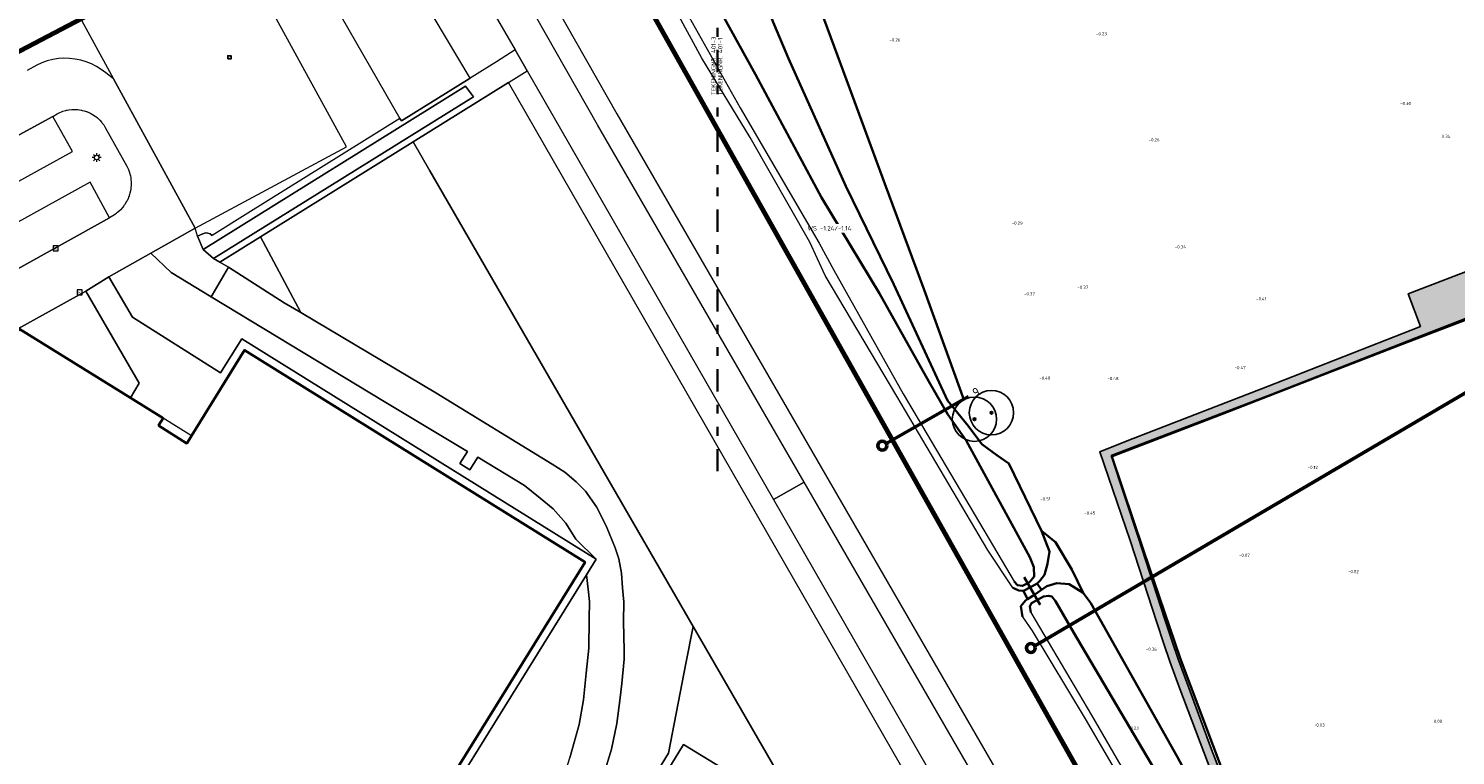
# Model space of a CAD drawing. Header units: metres. Extents: x 108651 to 109770, y 520801 to 521818.
# Tile 42 of 66: x 109184 to 109345, y 521134 to 521216. Entities that reach past the tile are written whole.
import ezdxf
from ezdxf.enums import TextEntityAlignment as Align

# ---------------------------------------------------------------- set-up
doc = ezdxf.new("R2010")
doc.units = ezdxf.units.M
doc.linetypes.add('AL-TEKENBLADGRENS-SO', pattern=[11.5, 2.5, -1.5, 1, -1.5, 1, -1.5, 2.5])
for name, color, linetype, lineweight in [('B-WE-GR-BEPLANTING_CULTUUR_BOSPLANTSOEN-GV', 253, 'Continuous', 18), ('B-WE-GR-BOOM-S', 253, 'Continuous', 25), ('B-WE-GR-GRAS-GV', 253, 'Continuous', 13), ('B-WE-GW-WATERGANG_GREPPEL_INSTEEK-G', 253, 'Continuous', 18), ('B-WE-GW-WATERGANG_SLOOT-G', 253, 'Continuous', 18), ('B-WE-IE-MEUBILAIR_WEGMEUBILAIR-S', 253, 'Continuous', 25), ('B-WE-KL-ET_LS_OV_LICHTMAST-S', 253, 'Continuous', 25), ('B-WE-OG-BEBOUWING-GV', 253, 'Continuous', 35), ('B-WE-OG-BEBOUWING_LUIFEL-GV', 253, 'Continuous', 18), ('B-WE-OG-TERREIN_CULTUURSCHEIDING-GV', 253, 'Continuous', 18), ('B-WE-RI-GWA_KOLK-S', 253, 'Continuous', 25), ('B-WE-RI-HWA-T25', 253, 'Continuous', 25), ('B-WE-VH-KANTVERHARDING-G', 253, 'Continuous', 18), ('B-WE-VH-VERHARDING_ASFALT-GV', 253, 'Continuous', 18), ('B-WE-VH-VERHARDING_BETONSTRAATSTEEN-GV', 253, 'Continuous', 18), ('B-WE-VH-VERHARDING_GRASBETONSTEEN-GV', 253, 'Continuous', 18), ('B-WE-VH-VERHARDING_STRAATBAKSTEEN-GV', 253, 'Continuous', 18), ('N-WE-KG-WERKGRENS_FASE 3A-G', 10, 'XX-WERKGRENS_CIRCEL', 70), ('V-WE-GW-WATERGANG_GREPPEL_INSTEEK-G', 253, 'Continuous', 35), ('V-WE-GW-WATERGANG_SLOOT-G', 253, 'Continuous', 35), ('V-WE-IE-TERREINAFSCHEIDING_KUNSTMATIG_HEKWERK_RASTER-G', 30, 'V-IE-TERREINAFSCHEIDING_KUNSTMATIG-SO', 35), ('V-WE-IE-TERREINAFSCHEIDING_KUNSTMATIG_HEKWERK_SCHAPENHEKWERK-G', 20, 'IE-HEKWERK-SCHAPENHEKWERK-V', 35), ('V-WE-VH-KANTVERHARDING-G', 4, 'Continuous', 25), ('V-WE-VH-VERHARDING_OPEN_TEGEL_300X300-A-200', 7, 'Continuous', 18), ('X-XX-AL-T18', 253, 'Continuous', 18), ('X-XX-AL-TEKENBLADGRENS-G', 7, 'AL-TEKENBLADGRENS-SO', 35), ('X-XX-AL-VERWIJZING-S', 7, 'Continuous', 25), ('X-XX-AL-VERWIJZING-T25', 7, 'Continuous', 25)]:
    doc.layers.add(name, color=color, linetype=linetype, lineweight=lineweight)
doc.styles.add('NLCS-ISO', font='NLCS-ISO.ttf')
doc.styles.add('NLCS-ISO-M200-T18', font='NLCS-ISO.ttf', dxfattribs={"height": 0.36})
doc.styles.add('NLCS-ISO-M200-T25', font='NLCS-ISO.ttf', dxfattribs={"height": 0.5})
doc.linetypes.add('IE-HEKWERK-SCHAPENHEKWERK-V', pattern='A,5,[23,NLCS.SHX,S=1,R=0,X=0,Y=0],5,-1,[2,NLCS.SHX,S=1,R=0,X=0,Y=0],-1', length=12)
doc.linetypes.add('V-IE-TERREINAFSCHEIDING_KUNSTMATIG-SO', pattern='A,2,[24,NLCS.SHX,S=0.6,R=0,X=-1,Y=0],2,[82,NLCS.SHX,S=0.75,R=90,X=0,Y=0],2,[24,NLCS.SHX,S=0.6,R=0,X=1,Y=0],2,-2', length=10)
doc.linetypes.add('XX-WERKGRENS_CIRCEL', pattern='A,10,-2.5,[69,NLCS.SHX,S=1,R=0,X=0,Y=0],-2.5', length=15)

# ---------------------------------------------------------------- blocks, each defined once
blk = doc.blocks.new('SKL-ET_OV_LICHTMAST-SO')
at = {"color": 0, "linetype": 'ByBlock', "lineweight": 18}
for points in [[(-1.25, 0), (-2, 0)], [(-1.41, 1.41), (-0.88, 0.88)], [(0, 2), (0, 1.25)], [(0.88, 0.88), (1.41, 1.41)], [(2, 0), (1.25, 0)], [(-1.41, -1.41), (-0.88, -0.88)], [(0, -1.25), (0, -2)], [(0.88, -0.88), (1.41, -1.41)]]:
    blk.add_lwpolyline(points, dxfattribs=at)
blk.add_circle((0, 0), 1, dxfattribs=at)
blk = doc.blocks.new('SRI-KOLK-SO')
at = {"color": 0, "linetype": 'ByBlock', "lineweight": 18}
blk.add_lwpolyline([(-1.125, -1.125), (1.125, -1.125), (1.125, 1.125), (-1.125, 1.125)], close=True, dxfattribs=at)
at = {"color": 0, "linetype": 'ByBlock', "lineweight": 18, "style": 'NLCS-ISO'}
blk.add_text('k', height=1.5, dxfattribs=at).set_placement((0, 0), align=Align.MIDDLE_CENTER)
blk = doc.blocks.new('SIE-WEG_SPEELTOESTEL-SO')
at = {"flags": 128}
blk.add_lwpolyline([(-0.75, -0.75), (0.75, -0.75), (0.75, 0.75), (-0.75, 0.75)], close=True, dxfattribs=at)
at = {"style": 'NLCS-ISO'}
blk.add_text('SPT', height=0.45, dxfattribs=at).set_placement((0, 0), align=Align.MIDDLE_CENTER)
blk = doc.blocks.new('SGR-BOOM_01')
h = blk.add_hatch(color=256)
edge = h.paths.add_edge_path()
edge.add_arc((0, 0), 0.15, 0, 360)
for radius in [2.5, 0.15, 0.045]:
    blk.add_circle((0, 0), radius)
blk = doc.blocks.new('*U192')
at = {"color": 0, "linetype": 'ByBlock', "lineweight": 50}
blk.add_lwpolyline([(295.04, 0), (0, 0)], dxfattribs=at)
blk.add_circle((-2.5, 0), 2.5, dxfattribs=at)
at = {"color": 0, "linetype": 'ByBlock', "style": 'NLCS-ISO'}
blk.add_attdef('NPROFNR', text='', height=5, dxfattribs=at).set_placement((300.04, 0), align=Align.MIDDLE_CENTER)
blk = doc.blocks.new('*U194')
at = {"color": 0, "linetype": 'ByBlock', "lineweight": 50}
blk.add_lwpolyline([(53.42, 0), (0, 0)], dxfattribs=at)
blk.add_circle((-2.5, 0), 2.5, dxfattribs=at)
at = {"color": 0, "linetype": 'ByBlock', "style": 'NLCS-ISO'}
blk.add_attdef('NPROFNR', text='', height=5, dxfattribs=at).set_placement((58.42, 0), align=Align.MIDDLE_CENTER)

msp = doc.modelspace()

# ---------------------------------------------------------------- hatches: boundary and pattern name
at = {"layer": 'V-WE-VH-VERHARDING_OPEN_TEGEL_300X300-A-200'}
h = msp.add_hatch(dxfattribs=at)
h.set_pattern_fill('AVH-TEGEL_300X300_HALFST-SO', color=256, scale=0.2, angle=22, pattern_type=2)
h.set_pattern_definition([(22, (0, 0), (0.44392833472, 0.50291911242), [0.6, -0.6]), (112, (0, 0), (-0.55631031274, -0.22476395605), [])])
h.paths.add_polyline_path([(109339.27, 521186.18), (109340.63, 521182.5), (109323.4, 521175.72), (109307.54, 521169.58), (109304.45, 521168.36), (109307.88, 521158.36), (109310.91, 521149.1), (109311.68, 521146.72), (109312.35, 521144.72), (109313.51, 521141.61), (109316.19, 521134.49), (109318.58, 521128.26), (109319.51, 521125.8), (109320.26, 521124.26), (109321.73, 521121.18), (109323.37, 521117.83), (109330.49, 521102.78), (109345.43, 521108.27), (109354.16, 521111.44), (109355.95, 521112.08), (109357.48, 521112.45), (109363.52, 521113.93), (109370.69, 521115.68), (109370.78, 521115.36), (109375.63, 521117.07), (109375.54, 521117.36), (109378.77, 521118.53), (109380.9, 521119.35), (109384.74, 521120.79), (109388.72, 521122.39), (109388.85, 521122.1), (109392.76, 521123.64), (109392.61, 521123.92), (109398.92, 521127.28), (109404.5, 521130.24), (109406.15, 521131.09), (109408.05, 521131.85), (109421.32, 521137.14), (109431.26, 521141.09), (109427.13, 521155.17), (109424.43, 521164.32), (109424.15, 521165.34), (109423.78, 521166.31), (109423.38, 521167.48), (109420.58, 521174.87), (109417.79, 521182.29), (109417.36, 521183.37), (109417.1, 521184.12), (109416.76, 521184.89), (109416.27, 521185.87), (109412.13, 521194.5), (109408.41, 521202.17), (109408.97, 521202.41), (109406.22, 521208.11), (109396.31, 521204.39), (109396.49, 521203.88), (109393.6, 521202.81), (109393.39, 521203.51), (109380.33, 521198.47), (109371.16, 521194.98), (109370.02, 521197.98)])
h.paths.add_polyline_path([(109352.59, 521186.06), (109361.37, 521189.46), (109370.64, 521193.02), (109381.67, 521197.31), (109393.47, 521201.84), (109397.22, 521203.31), (109405.3, 521206.45), (109411.36, 521194.03), (109415.45, 521185.47), (109415.95, 521184.41), (109416.33, 521183.6), (109416.65, 521182.58), (109419.74, 521174.52), (109422.55, 521167.04), (109423.11, 521165.46), (109423.45, 521164.48), (109426.33, 521154.75), (109430.12, 521141.68), (109421, 521138.07), (109407.67, 521132.66), (109405.81, 521131.92), (109404.07, 521131.07), (109398.48, 521128.11), (109391.48, 521124.47), (109390.89, 521125.91), (109387.82, 521124.68), (109388.24, 521123.63), (109388.41, 521123.21), (109384.32, 521121.65), (109380.69, 521120.25), (109378.41, 521119.41), (109373.99, 521117.82), (109373.8, 521118.31), (109375.86, 521119.06), (109375.51, 521119.98), (109373.42, 521119.27), (109370.29, 521118.12), (109370.72, 521116.95), (109370.83, 521116.66), (109363.26, 521114.8), (109357.28, 521113.37), (109355.73, 521112.96), (109353.86, 521112.33), (109345.04, 521109.13), (109331.06, 521104.01), (109324.1, 521118.46), (109322.59, 521121.59), (109321.15, 521124.64), (109320.4, 521126.16), (109319.42, 521128.66), (109317.06, 521134.8), (109314.41, 521142.03), (109313.28, 521145.08), (109312.6, 521147.07), (109311.81, 521149.44), (109308.79, 521158.73), (109305.73, 521167.95), (109323.86, 521174.87), (109341.87, 521181.88)], flags=16)

# ---------------------------------------------------------------- linework, layer by layer
at = {"layer": 'B-WE-GR-BEPLANTING_CULTUUR_BOSPLANTSOEN-GV', "flags": 128}
for points in [[(109210.53, 521231.99), (109225.5, 521205.93), (109225.66, 521205.68), (109233.41, 521210.5), (109218.21, 521235.98)], [(109235.76, 521234.56), (109237.21, 521228.92), (109249.97, 521206.45), (109316.26, 521091.84), (109316.02, 521091.21), (109316.15, 521090.99), (109315.89, 521090.84), (109315.6, 521090.08), (109317.82, 521086.94)]]:
    msp.add_lwpolyline(points, dxfattribs=at)
msp.add_lwpolyline([(109307.2, 521089.14), (109237.73, 521210.01), (109226.99, 521203.33), (109228.88, 521200.05), (109258.58, 521148.67), (109276.6, 521117.5), (109291.06, 521090.01), (109292.95, 521091.39), (109298.17, 521081.06), (109300.02, 521081.92), (109309.29, 521085.94)], close=True, dxfattribs=at)
at = {"layer": 'B-WE-GR-GRAS-GV', "flags": 128}
for points in [[(109232.24, 521167.03), (109233.12, 521168.39), (109223.7, 521174.02), (109204.21, 521185.83), (109199.69, 521188.59), (109197.38, 521190.75), (109192.66, 521188.1), (109195.33, 521183.54), (109205.25, 521177.26), (109207.65, 521181.11), (109247.63, 521156.24), (109245.34, 521158.51), (109244.23, 521160.32), (109242.79, 521161.93), (109241.32, 521163.13), (109239.57, 521164.54), (109234.27, 521167.77), (109233.37, 521166.32)], [(109180.36, 521178.72), (109182.55, 521182.23), (109195.11, 521174.43), (109196.09, 521176.08), (109190.05, 521186.49), (109169.19, 521174.95), (109171.97, 521169.76), (109168.83, 521168.02), (109171.19, 521166.72), (109179.09, 521179.47)], [(109246.54, 521154.48), (109229.48, 521126.97), (109238, 521121.68), (109240.26, 521121.96), (109240.62, 521122.55), (109241.16, 521123.46), (109241.65, 521124.5), (109241.96, 521125.16), (109244.67, 521133.83), (109245.71, 521137.62), (109246.21, 521140.39), (109246.5, 521143.38), (109246.82, 521146.2), (109246.85, 521149.48), (109246.87, 521151.48), (109246.75, 521152.87)]]:
    msp.add_lwpolyline(points, close=True, dxfattribs=at)
at = {"layer": 'B-WE-GW-WATERGANG_GREPPEL_INSTEEK-G'}
for points in [[(109294.65, 521153.03), (109291.83, 521157.28), (109281.56, 521174.63), (109273.49, 521188.24), (109271.76, 521191.99), (109265.02, 521203.8), (109259.55, 521212.75), (109254.43, 521222.17), (109250.35, 521228.82), (109249.6, 521230.2)], [(109295.76, 521149.73), (109296.82, 521148.16), (109302.82, 521138.24), (109310.02, 521125.89), (109318.35, 521111.6), (109323.01, 521102.46), (109326.26, 521096.83), (109326.78, 521095.78), (109326.88, 521095.02), (109326.36, 521094.62), (109324.8, 521093.87), (109321.8, 521092.62)]]:
    msp.add_lwpolyline(points, dxfattribs=at)
at = {"layer": 'B-WE-GW-WATERGANG_SLOOT-G'}
msp.add_lwpolyline([(109296.67, 521150.22), (109303.52, 521138.66), (109310.7, 521126.27), (109319.16, 521112.53), (109325.88, 521100.44), (109328.1, 521096.26), (109328.53, 521095.3), (109328.59, 521094.55), (109328.53, 521093.94)], dxfattribs=at)
at = {"layer": 'B-WE-OG-BEBOUWING-GV', "flags": 128}
msp.add_lwpolyline([(109195.11, 521174.43), (109182.55, 521182.23), (109180.36, 521178.72), (109171.22, 521164.01), (109159.47, 521145.11), (109170.23, 521138.44), (109159.37, 521121.02), (109209.4, 521089.96), (109228.72, 521121.08), (109225.86, 521122.85), (109246.38, 521155.93), (109207.96, 521179.83), (109201.97, 521170.17), (109201.44, 521169.31), (109198.27, 521171.31), (109198.79, 521172.15)], close=True, dxfattribs=at)
at = {"layer": 'B-WE-OG-BEBOUWING_LUIFEL-GV', "flags": 128}
msp.add_lwpolyline([(109198.79, 521172.15), (109198.27, 521171.31), (109201.44, 521169.31), (109201.97, 521170.17)], close=True, dxfattribs=at)
at = {"layer": 'B-WE-OG-TERREIN_CULTUURSCHEIDING-GV', "flags": 128}
for points in [[(109246.33, 521118.93), (109255.8, 521134.39), (109257.77, 521144.5), (109258.58, 521148.67), (109228.88, 521200.05), (109226.99, 521203.33), (109209.76, 521192.61), (109214.3, 521184.06), (109229.55, 521175.01), (109242.69, 521166.96), (109244.12, 521166.06), (109245.38, 521164.97), (109246.42, 521163.92), (109247.68, 521162.14), (109248.77, 521160.02), (109249.78, 521157.53), (109250.19, 521156.27), (109250.48, 521154.68), (109250.61, 521153), (109250.75, 521151.43), (109250.74, 521149.23), (109250.78, 521145.97), (109250.79, 521144.96), (109250.52, 521142.22), (109250.36, 521140.62), (109249.96, 521137.71), (109249.37, 521134.82), (109248.43, 521131.76)], [(109276.6, 521117.5), (109258.58, 521148.67), (109257.77, 521144.5), (109255.8, 521134.39), (109246.33, 521118.93)], [(109248.24, 521120.2), (109257.49, 521135.35), (109261.75, 521132.77)]]:
    msp.add_lwpolyline(points, dxfattribs=at)
msp.add_lwpolyline([(109202.66, 521192.67), (109203.27, 521192.94, -0.344347), (109204.31, 521192.76)], format="xyb", dxfattribs=at)
msp.add_lwpolyline([(109214.3, 521184.06), (109209.76, 521192.61), (109205.16, 521189.76), (109206.16, 521189.18), (109212.43, 521185.17)], close=True, dxfattribs=at)
at = {"layer": 'B-WE-VH-KANTVERHARDING-G', "flags": 128}
for points in [[(109169.19, 521174.95), (109190.05, 521186.49), (109192.66, 521188.1), (109197.38, 521190.75), (109202.38, 521193.57), (109193.18, 521210.43), (109192.3, 521211.1), (109191.79, 521211.48), (109191.25, 521211.82), (109190.69, 521212.1), (109190.1, 521212.34), (109189.48, 521212.52), (109188.86, 521212.65), (109188.23, 521212.72), (109187.59, 521212.73), (109186.96, 521212.69), (109186.33, 521212.59), (109185.71, 521212.43), (109185.11, 521212.22), (109184.53, 521211.96), (109183.43, 521211.35)], [(109143.79, 521183.01), (109186.32, 521206.17), (109186.82, 521206.47), (109186.9, 521206.51), (109187.13, 521206.63), (109187.32, 521206.7), (109187.4, 521206.73), (109187.46, 521206.76), (109187.79, 521206.85), (109187.88, 521206.87), (109187.97, 521206.89), (109188.13, 521206.92), (109188.48, 521206.96), (109188.83, 521206.97), (109188.98, 521206.96), (109189.09, 521206.96), (109189.17, 521206.95), (109189.52, 521206.9), (109189.57, 521206.89), (109189.66, 521206.86), (109189.86, 521206.82), (109190.11, 521206.73), (109190.16, 521206.72), (109190.19, 521206.71), (109190.51, 521206.57), (109190.61, 521206.51), (109190.71, 521206.46), (109190.81, 521206.4), (109191.1, 521206.21), (109191.12, 521206.2), (109191.18, 521206.15), (109191.38, 521206), (109191.52, 521205.86), (109191.59, 521205.79), (109191.63, 521205.76), (109191.86, 521205.5), (109191.91, 521205.43), (109191.98, 521205.34), (109192.07, 521205.22), (109192.25, 521204.92), (109194.7, 521200.55), (109194.83, 521200.27), (109194.86, 521200.21), (109194.98, 521199.86), (109195, 521199.78), (109195.03, 521199.69), (109195.08, 521199.49), (109195.12, 521199.24), (109195.14, 521199.15), (109195.14, 521199.12), (109195.17, 521198.74), (109195.17, 521198.66), (109195.17, 521198.44), (109195.17, 521198.37), (109195.17, 521198.33), (109195.15, 521198.23), (109195.13, 521197.99), (109195.09, 521197.79), (109195.07, 521197.68), (109195.06, 521197.62), (109194.96, 521197.26), (109194.93, 521197.19), (109194.89, 521197.09), (109194.82, 521196.91), (109194.71, 521196.67), (109194.67, 521196.61), (109194.65, 521196.57), (109194.46, 521196.25), (109194.4, 521196.17), (109194.34, 521196.08), (109194.24, 521195.94), (109194.03, 521195.71), (109194, 521195.67), (109193.99, 521195.66), (109193.71, 521195.4), (109193.62, 521195.33), (109193.53, 521195.26), (109193.42, 521195.17), (109193.1, 521194.96), (109192.73, 521194.74), (109150.31, 521171.17)], [(109248.43, 521131.76), (109249.37, 521134.82), (109249.96, 521137.71), (109250.36, 521140.62), (109250.52, 521142.22), (109250.79, 521144.96), (109250.78, 521145.97), (109250.74, 521149.23), (109250.75, 521151.43), (109250.61, 521153), (109250.48, 521154.68), (109250.19, 521156.27), (109249.78, 521157.53), (109248.77, 521160.02), (109247.68, 521162.14), (109246.42, 521163.92), (109245.38, 521164.97), (109244.12, 521166.06), (109242.69, 521166.96), (109229.55, 521175.01), (109214.3, 521184.06), (109212.43, 521185.17), (109206.16, 521189.18), (109204.32, 521186.03), (109204.21, 521185.83), (109223.7, 521174.02), (109233.12, 521168.39), (109232.24, 521167.03), (109233.37, 521166.32), (109234.27, 521167.77), (109239.57, 521164.54), (109241.32, 521163.13), (109242.79, 521161.93), (109244.23, 521160.32), (109245.34, 521158.51), (109247.63, 521156.24), (109246.54, 521154.48), (109246.75, 521152.87), (109246.87, 521151.48), (109246.85, 521149.48), (109246.82, 521146.2), (109246.5, 521143.38), (109246.21, 521140.39), (109245.71, 521137.62), (109244.67, 521133.83)]]:
    msp.add_lwpolyline(points, dxfattribs=at)
for points in [[(109159.45, 521186.18), (109188.57, 521202.22), (109186.32, 521206.17), (109143.79, 521183.01), (109146.09, 521178.83), (109158.16, 521185.47)], [(109150.31, 521171.17), (109192.73, 521194.74), (109190.56, 521198.75), (109161.47, 521182.73), (109160.13, 521181.99), (109147.98, 521175.3)], [(109204.21, 521185.83), (109204.32, 521186.03), (109206.16, 521189.18), (109205.16, 521189.76), (109204.48, 521190.15), (109203.29, 521191.18), (109202.66, 521192.67), (109202.38, 521193.57), (109197.38, 521190.75), (109199.69, 521188.59)]]:
    msp.add_lwpolyline(points, close=True, dxfattribs=at)
at = {"layer": 'B-WE-VH-VERHARDING_ASFALT-GV', "flags": 128}
msp.add_lwpolyline([(109203.29, 521191.18), (109204.48, 521190.15), (109233.78, 521208.38), (109232.9, 521209.59)], close=True, dxfattribs=at)
at = {"layer": 'B-WE-VH-VERHARDING_BETONSTRAATSTEEN-GV', "flags": 128}
for points in [[(109193.18, 521210.43), (109202.38, 521193.57), (109219.46, 521202.76), (109205.34, 521228.56), (109188.28, 521219.41)], [(109261.75, 521132.77), (109257.49, 521135.35), (109248.24, 521120.2), (109251.25, 521118.38), (109252.5, 521117.61)]]:
    msp.add_lwpolyline(points, close=True, dxfattribs=at)
msp.add_lwpolyline([(109229.48, 521126.97), (109246.54, 521154.48), (109247.63, 521156.24), (109207.65, 521181.11), (109205.25, 521177.26), (109195.33, 521183.54), (109192.66, 521188.1), (109190.05, 521186.49), (109196.09, 521176.08), (109195.11, 521174.43), (109198.79, 521172.15), (109198.27, 521171.31), (109201.44, 521169.31), (109201.97, 521170.17), (109207.96, 521179.83), (109246.38, 521155.93), (109225.86, 521122.85)], dxfattribs=at)
at = {"layer": 'B-WE-VH-VERHARDING_GRASBETONSTEEN-GV', "flags": 128}
for points in [[(109226.99, 521203.33), (109237.73, 521210.01), (109239.86, 521211.33), (109238.51, 521213.67), (109236.39, 521212.35), (109233.41, 521210.5), (109225.66, 521205.68), (109225.5, 521205.93), (109208.34, 521195.27), (109204.31, 521192.76)], [(109203.27, 521192.94), (109202.66, 521192.67), (109203.29, 521191.18), (109232.9, 521209.59), (109233.78, 521208.38), (109204.48, 521190.15), (109205.16, 521189.76), (109209.76, 521192.61), (109226.99, 521203.33)]]:
    msp.add_lwpolyline(points, dxfattribs=at)
at = {"layer": 'B-WE-VH-VERHARDING_GRASBETONSTEEN-GV'}
msp.add_lwpolyline([(109204.31, 521192.76, 0.344347), (109203.27, 521192.94)], format="xyb", dxfattribs=at)
at = {"layer": 'B-WE-VH-VERHARDING_STRAATBAKSTEEN-GV', "flags": 128}
msp.add_lwpolyline([(109228.28, 521231.29), (109238.51, 521213.67), (109239.86, 521211.33), (109267.65, 521162.97), (109271.1, 521164.93), (109247.8, 521205.21), (109235.04, 521227.66), (109231.73, 521232.99)], dxfattribs=at)
msp.add_lwpolyline([(109267.65, 521162.97), (109309.33, 521090.45), (109311.11, 521087.72), (109314.92, 521089.72), (109314.35, 521090.15), (109271.1, 521164.93)], close=True, dxfattribs=at)
at = {"layer": 'N-WE-KG-WERKGRENS_FASE 3A-G', "flags": 128}
msp.add_lwpolyline([(109325.99, 521089.89), (109318.98, 521087.1), (109317.76, 521090.31), (109323.36, 521094.59), (109238.45, 521245.38), (109219.99, 521235.57), (109207.97, 521226.88), (109134.35, 521188.29), (109146.68, 521162.04), (109133.2, 521154.37), (109125.14, 521169.62), (109118.97, 521166.63), (109096.88, 521210.77), (109081.12, 521240.82), (109089.41, 521256.9), (109098.84, 521261), (109100.77, 521257.63, 0.463993), (109111.29, 521254.28), (109161.48, 521279.68), (109182.49, 521274.19), (109197.38, 521282.23), (109207.41, 521265.02), (109222.74, 521273.13), (109202.68, 521306.82), (109330.85, 521375.96), (109334.1, 521366.96), (109359.35, 521304.01), (109395.92, 521316.77), (109395.01, 521304.65), (109407.22, 521303.04), (109419.65, 521302.28), (109418.21, 521287.56), (109409.71, 521288.41), (109419.01, 521237.75), (109418.56, 521234.86), (109426.45, 521234.18), (109428.1, 521222.07), (109422.35, 521222.2), (109444.16, 521149.25), (109444.21, 521130.53), (109415.06, 521119), (109417.94, 521109.02), (109389.8, 521098.73), (109393.22, 521089.13), (109386.12, 521086.75), (109367.93, 521091.65), (109364.11, 521102.44)], format="xyb", close=True, dxfattribs=at)
at = {"layer": 'V-WE-GW-WATERGANG_GREPPEL_INSTEEK-G'}
for points in [[(109297.41, 521153.5), (109297.69, 521153.82), (109298.21, 521154.5), (109298.58, 521155.74), (109298.77, 521157.13), (109297.9, 521159.46), (109294.21, 521167.05), (109292.84, 521167.98), (109291.15, 521169.22), (109289.63, 521171.27), (109287.27, 521174.16), (109281.21, 521187.24), (109275.82, 521198.33), (109269.33, 521212.72), (109263.89, 521225.68)], [(109302.58, 521152.47), (109301.31, 521155.07), (109299.48, 521158.16), (109297.9, 521159.46)], [(109333.03, 521097.12), (109332.57, 521097.09), (109331.93, 521097.5), (109331.15, 521098.58), (109330.64, 521099.91), (109329.78, 521102.2), (109325.71, 521110.64), (109319.98, 521121.47), (109313.22, 521133.93), (109303.46, 521151.29), (109302.58, 521152.47), (109300.99, 521153.43), (109299.6, 521153.53), (109298.49, 521153.22), (109297.88, 521152.81)], [(109295.87, 521152.69), (109295.73, 521152.67), (109295.31, 521152.71), (109294.65, 521153.03)], [(109296.3, 521151.74), (109296.07, 521151.58), (109295.57, 521150.95), (109295.76, 521149.73)]]:
    msp.add_lwpolyline(points, dxfattribs=at)
msp.add_lwpolyline([(109297.12, 521152.25), (109297.88, 521152.81), (109297.41, 521153.5), (109296.64, 521153.09), (109295.87, 521152.69), (109296.3, 521151.74), (109296.92, 521152.13)], close=True, dxfattribs=at)
at = {"layer": 'V-WE-GW-WATERGANG_SLOOT-G'}
for points in [[(109294.79, 521153.72), (109295.16, 521153.31), (109295.73, 521153.23), (109296.36, 521153.54), (109296.57, 521153.68), (109297.06, 521154.29), (109297.02, 521155.33), (109296.57, 521156.49), (109289.39, 521169.63), (109287.3, 521172.58), (109285.19, 521176.27), (109279.61, 521186.21), (109273.07, 521197.03), (109265.6, 521210.9), (109259.13, 521222.64)], [(109333.25, 521096.08), (109332.6, 521095.9), (109331.75, 521095.81), (109330.99, 521096.12), (109329.49, 521098.49), (109327.77, 521101.41), (109323.64, 521108.99), (109317.67, 521120.07), (109310.7, 521132.42), (109301.55, 521147.94), (109299.45, 521151.53), (109299.07, 521152.03), (109298.68, 521152.13), (109298.12, 521152.03), (109297.45, 521151.65), (109296.74, 521151.3), (109296.57, 521150.92), (109296.67, 521150.22)]]:
    msp.add_lwpolyline(points, dxfattribs=at)
at = {"layer": 'V-WE-IE-TERREINAFSCHEIDING_KUNSTMATIG_HEKWERK_RASTER-G'}
for points in [[(109305.82, 521167.84), (109306.57, 521168.13), (109318.42, 521172.69), (109329.53, 521177.01), (109338.65, 521180.55), (109352.17, 521185.69), (109372.97, 521193.74), (109375.12, 521194.57), (109387.79, 521199.49), (109393.34, 521201.6)], [(109313.53, 521145.07), (109309.38, 521157.24), (109305.82, 521167.84)], [(109297.75, 521151.1), (109295.92, 521154.23)]]:
    msp.add_lwpolyline(points, dxfattribs=at)
at = {"layer": 'V-WE-IE-TERREINAFSCHEIDING_KUNSTMATIG_HEKWERK_SCHAPENHEKWERK-G', "flags": 128}
msp.add_lwpolyline([(109289.17, 521174.14), (109284.63, 521186.62), (109280.19, 521198.58), (109276.26, 521209.28), (109271.98, 521220.92), (109268.47, 521230.47)], dxfattribs=at)
at = {"layer": 'V-WE-IE-TERREINAFSCHEIDING_KUNSTMATIG_HEKWERK_SCHAPENHEKWERK-G'}
msp.add_lwpolyline([(109320.97, 521125.32), (109313.53, 521145.07)], dxfattribs=at)
at = {"layer": 'V-WE-VH-KANTVERHARDING-G'}
for points in [[(109407.67, 521132.66), (109421, 521138.07), (109430.12, 521141.68), (109426.33, 521154.75), (109423.45, 521164.48), (109423.11, 521165.46), (109422.55, 521167.04), (109419.74, 521174.52), (109416.65, 521182.58), (109416.33, 521183.6), (109415.95, 521184.41), (109415.45, 521185.47), (109411.36, 521194.03), (109405.3, 521206.45), (109397.22, 521203.31), (109393.47, 521201.84), (109381.67, 521197.31), (109370.64, 521193.02), (109361.37, 521189.46), (109352.59, 521186.06), (109341.87, 521181.88), (109323.86, 521174.87), (109305.73, 521167.95)], [(109370.02, 521197.98), (109339.27, 521186.18), (109340.63, 521182.5), (109323.4, 521175.72), (109307.54, 521169.58), (109304.45, 521168.36), (109307.88, 521158.36), (109310.91, 521149.1), (109311.68, 521146.72), (109312.35, 521144.72), (109313.51, 521141.61), (109316.19, 521134.49), (109318.58, 521128.26)], [(109305.73, 521167.95), (109308.79, 521158.73), (109311.81, 521149.44), (109312.6, 521147.07), (109313.28, 521145.08), (109314.41, 521142.03), (109317.06, 521134.8), (109319.42, 521128.66), (109320.4, 521126.16), (109321.15, 521124.64), (109322.59, 521121.59), (109324.1, 521118.46), (109331.06, 521104.01), (109345.04, 521109.13), (109353.86, 521112.33), (109355.73, 521112.96), (109357.28, 521113.37), (109363.26, 521114.8), (109370.83, 521116.66)]]:
    msp.add_lwpolyline(points, dxfattribs=at)
at = {"layer": 'X-XX-AL-TEKENBLADGRENS-G'}
msp.add_lwpolyline([(109261.33, 521166.17), (109261.33, 521243.91), (109239.92, 521244.12), (109240.73, 521327.99)], dxfattribs=at)

# ---------------------------------------------------------------- block references
at = {"layer": 'B-WE-GR-BOOM-S'}
for p in [(109290.32, 521172.03, -0.55), (109292.24, 521172.77, -0.44)]:
    msp.add_blockref('SGR-BOOM_01', p, dxfattribs=at)
at = {"layer": 'B-WE-IE-MEUBILAIR_WEGMEUBILAIR-S', "xscale": 0.25, "yscale": 0.25, "zscale": 0.25}
msp.add_blockref('SIE-WEG_SPEELTOESTEL-SO', (109206.26, 521212.84), dxfattribs=at)
at = {"layer": 'B-WE-KL-ET_LS_OV_LICHTMAST-S', "xscale": 0.25, "yscale": 0.25, "zscale": 0.25}
msp.add_blockref('SKL-ET_OV_LICHTMAST-SO', (109191.28, 521201.54), dxfattribs=at)
at = {"layer": 'B-WE-RI-GWA_KOLK-S', "xscale": 0.25, "yscale": 0.25, "zscale": 0.25}
for p in [(109186.66, 521191.31), (109189.36, 521186.34)]:
    msp.add_blockref('SRI-KOLK-SO', p, dxfattribs=at)
at = {"layer": 'X-XX-AL-VERWIJZING-S', "xscale": 0.2, "yscale": 0.2, "zscale": 0.2}
for name, p, rotation, values in [('*U192', (109297.12, 521146.49), 30.3946000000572, {'NPROFNR': '1'}), ('*U194', (109280.36, 521169.3), 29.68760156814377, {'NPROFNR': '9'})]:
    msp.add_blockref(name, p, dxfattribs=dict(at, rotation=rotation)).add_auto_attribs(values)

# ---------------------------------------------------------------- texts
at = {"layer": 'X-XX-AL-T18', "linetype": 'Continuous', "lineweight": 18, "char_height": 0.36, "attachment_point": 8, "style": 'NLCS-ISO-M200-T18'}
for s, insert in [('-0.26', (109281.35, 521214.63, -0.26)), ('-0.23', (109304.65, 521215.32, -0.23)), ('-0.30', (109338.96, 521207.46, -0.3)), ('-0.26', (109310.59, 521203.37, -0.26)), ('-0.34', (109343.4, 521203.75, -0.34)), ('-0.29', (109295.15, 521193.97, -0.29)), ('-0.34', (109313.56, 521191.29, -0.34)), ('-0.37', (109302.54, 521186.73, -0.37)), ('-0.37', (109296.53, 521186, -0.37)), ('-0.41', (109322.69, 521185.42, -0.41)), ('-0.47', (109320.3, 521177.67, -0.47)), ('-0.48', (109298.27, 521176.49, -0.48)), ('-0.48', (109305.95, 521176.44, -0.48)), ('-0.12', (109328.49, 521166.42, -0.12)), ('-0.51', (109298.33, 521162.87, -0.51)), ('-0.45', (109303.34, 521161.27, -0.45)), ('-0.07', (109320.78, 521156.51, -0.07)), ('-0.02', (109333.08, 521154.67, -0.02)), ('-0.36', (109310.28, 521145.92, -0.36)), ('-1.23', (109308.28, 521137.02, -1.23)), ('+0.03', (109329.23, 521137.37, 0.03)), ('0.00', (109342.62, 521137.79, 0))]:
    msp.add_mtext(s, dxfattribs=dict(at, insert=insert))
at = {"layer": 'X-XX-AL-VERWIJZING-T25', "char_height": 0.5, "attachment_point": 1, "rotation": 90, "style": 'NLCS-ISO-M200-T25'}
for s, insert in [('TEKENINGNR. 401-3', (109260.64, 521208.58)), ('TEKENINGNR. 401-1', (109261.39, 521208.57))]:
    msp.add_mtext_dynamic_manual_height_columns(s, width=8.7654, gutter_width=2.5, heights=[0], dxfattribs=dict(at, insert=insert))

# ---------------------------------------------------------------- next in the draw order: texts
at = {"layer": 'B-WE-RI-HWA-T25', "insert": (109271.49, 521193.81), "char_height": 0.5, "attachment_point": 1, "style": 'NLCS-ISO-M200-T25', "bg_fill": 3, "box_fill_scale": 1.5, "bg_fill_color": 256, "bg_fill_transparency": 0}
msp.add_mtext_dynamic_manual_height_columns('WS -1.24/-1.14', width=5.0013, gutter_width=2.5, heights=[0], dxfattribs=at)

# ---------------------------------------------------------------- next in the draw order: linework, layer by layer
at = {"layer": 'B-WE-GW-WATERGANG_SLOOT-G'}
msp.add_lwpolyline([(109250.77, 521230.15), (109251.07, 521229.71), (109254.06, 521224.64), (109263.9, 521207.16), (109272.79, 521191.88), (109274.44, 521188.83), (109282.29, 521174.91), (109292.47, 521157.69), (109294.79, 521153.72)], dxfattribs=at)

doc.saveas('drawing.dxf')
